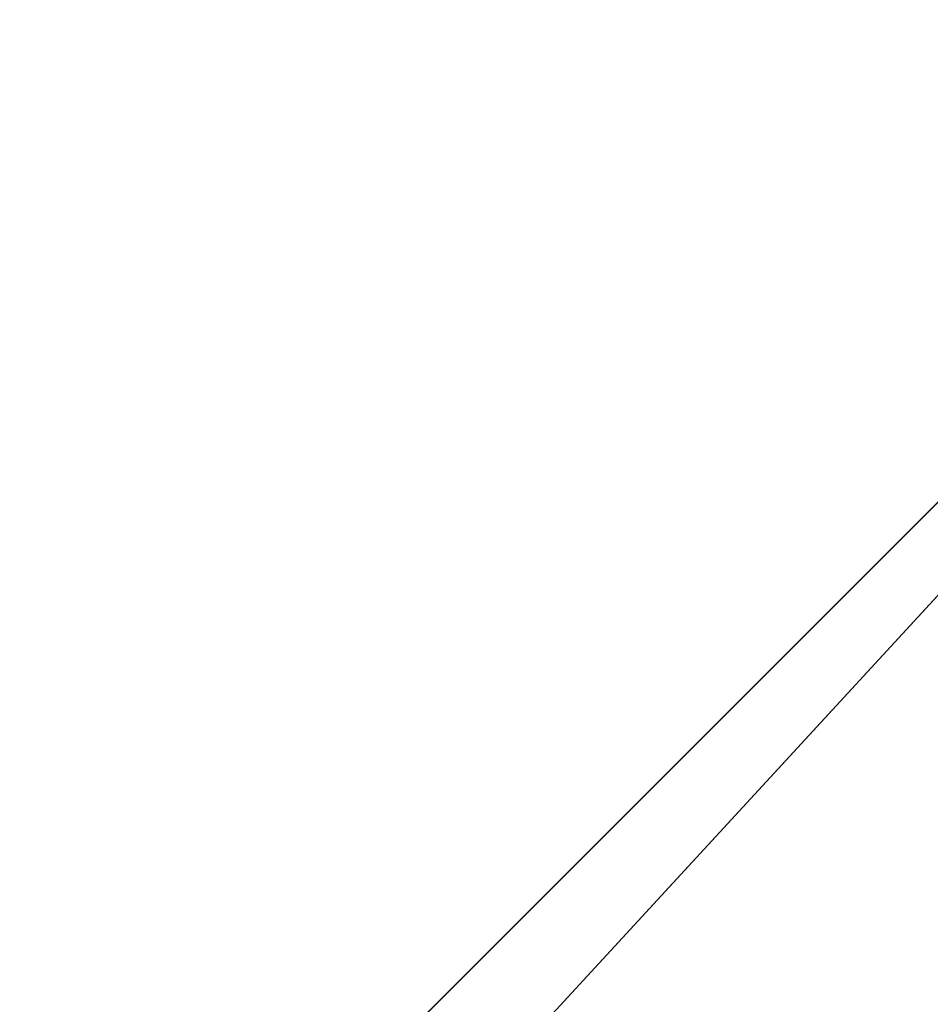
# Model space of a CAD drawing. Extents: x 1 to 133, y -67 to 66.
# Tile 60 of 256: x 23.963 to 24.161, y -33.048 to -32.834. Entities that reach past the tile are written whole.
import ezdxf

# ---------------------------------------------------------------- set-up
doc = ezdxf.new("R2010")
doc.units = 0
doc.header["$LTSCALE"] = 25.4
doc.layers.get('0').update_dxf_attribs({"color": 13, "linetype": 'CONTINUOUS'})

# ---------------------------------------------------------------- blocks, each defined once
blk = doc.blocks.new('MEKONG-4698_STL')
at = {"color": 250}
for p, q in [((23.96515, -33.17362, 52.10149), (24.78497, -32.28368, 52.10163)), ((23.96515, -33.17362, 52.10149), (24.78497, -32.28368, 52.10163)), ((24.63635, -32.46516, 45.2516), (23.6503, -33.45121, 45.25145)), ((24.63635, -32.46516, 45.2516), (23.6503, -33.45121, 45.25145)), ((23.6503, -33.4513, 45.85145), (24.63635, -32.46525, 45.8516)), ((23.6503, -33.4513, 45.85145), (24.63635, -32.46525, 45.8516))]:
    blk.add_line(p, q, dxfattribs=at)
mesh = blk.add_polyface(dxfattribs=at)
corners = [(24.21415, -33.4405, 51.89071), (24.78497, -32.28368, 52.10163), (23.96515, -33.17362, 52.10149), (24.85165, -32.33635, 52.05256)]
mesh.append_faces([[corners[k] for k in face] for face in [(0, 1, 2), (1, 0, 3)]], dxfattribs={"vtx0": -1, "color": 250})

msp = doc.modelspace()

# ---------------------------------------------------------------- block references
at = {"color": 0}
msp.add_blockref('MEKONG-4698_STL', (0, 0), dxfattribs=at)

doc.saveas('drawing.dxf')
